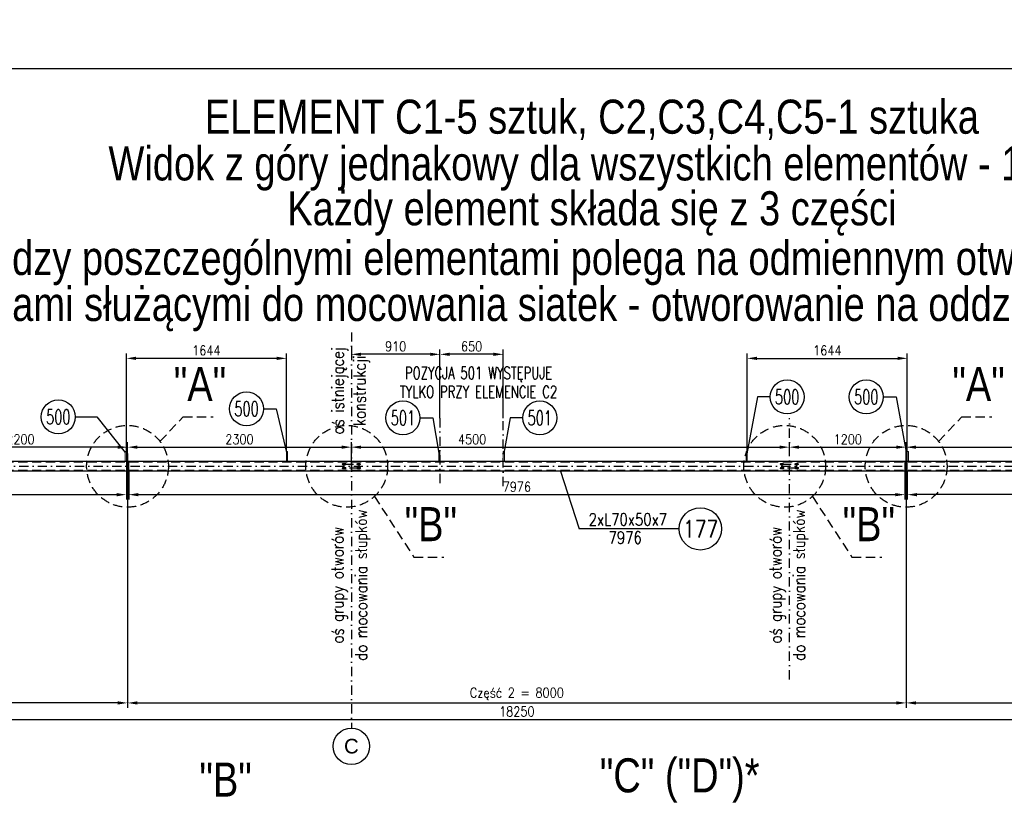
# Model space of a CAD drawing. Header units: millimetres. Extents: x -34919 to 306996, y -293018 to -145733.
# Tile 143 of 256: x 70271 to 72295, y -194748 to -193117. Entities that reach past the tile are written whole.
import ezdxf
from ezdxf.enums import TextEntityAlignment as Align

# ---------------------------------------------------------------- set-up
doc = ezdxf.new("R2010")
doc.units = ezdxf.units.MM
doc.header["$LTSCALE"] = 3
doc.linetypes.add('DASHDOT', pattern=[25.4, 12.7, -6.35, 0, -6.35])
doc.linetypes.add('HIDDEN', pattern=[9.525, 6.35, -3.175])
for name, color, linetype in [('0_18', 4, 'Continuous'), ('CIENKA', 4, 'Continuous'), ('K-wypełnienia', 8, 'Continuous'), ('poziome 1', 7, 'Continuous'), ('Prz', 5, 'Continuous'), ('slupki', 7, 'Continuous'), ('stezenia', 4, 'Continuous')]:
    doc.layers.add(name, color=color, linetype=linetype)
doc.layers.add('OPISY', color=2, linetype='Continuous', lineweight=13)
doc.layers.add('SIATKA', color=5, linetype='Continuous', lineweight=18)
doc.styles.add('ARIAL', font='arial.ttf', dxfattribs={"width": 0.7, "height": 300})
doc.styles.add('NOVE3', font='romans.shx', dxfattribs={"width": 0.7})
doc.styles.add('R20', font='romans.shx', dxfattribs={"width": 0.85})
doc.styles.add('R50', font='romans.shx', dxfattribs={"width": 0.85, "height": 50})
doc.styles.add('ROMANS', font='romans.shx')
doc.styles.get("Standard").update_dxf_attribs({"font": 'arial.ttf', "height": 25})
doc.styles.add('WYMIARY', font='ROMANS.shx', dxfattribs={"width": 0.75, "oblique": 15})
doc.dimstyles.new('Skala 1_10_50', dxfattribs={"dimscale": 10, "dimtxt": 2, "dimasz": 2, "dimexe": 1, "dimexo": 0, "dimtad": 1, "dimdec": 0, "dimlfac": 5, "dimdsep": 46, "dimtxsty": 'R20', "dimcen": 0, "dimclrd": 4, "dimclre": 4, "dimclrt": 3, "dimadec": 0, "dimazin": 0, "dimtfac": 1, "dimtdec": 0, "dimtix": 1, "dimtmove": 0, "dimatfit": 2, "dimfxl": 1, "dimtolj": 1, "dimtzin": 0, "dimarcsym": 0})

# ---------------------------------------------------------------- blocks, each defined once
blk = doc.blocks.new('A$C1702099F')
at = {"color": 6}
for p, q in [((13, 6.5), (-13, 6.5)), ((13, -6.5), (-13, -6.5))]:
    blk.add_line(p, q, dxfattribs=at)
for centre, start, end in [((-13, 0), 90, 270), ((13, 0), 270, 90)]:
    blk.add_arc(centre, 6.5, start, end, dxfattribs=at)
blk = doc.blocks.new('*D1495')
at = {"layer": 'Defpoints', "color": 0, "transparency": 16777216}
for p in [(70493, -194008.4), (69468, -194024.4), (69468, -194521.1)]:
    blk.add_point(p, dxfattribs=at)
at = {"layer": 'stezenia', "color": 4, "lineweight": -2, "transparency": 16777216}
for p, q in [((70493, -194008.4), (70493, -194531.1)), ((69468, -194024.4), (69468, -194531.1)), ((70473, -194521.1), (69488, -194521.1))]:
    blk.add_line(p, q, dxfattribs=at)
at = {"layer": 'stezenia', "color": 4, "transparency": 16777216}
for points in [[(69488, -194517.8), (69488, -194524.4), (69468, -194521.1)], [(70473, -194517.8), (70473, -194524.4), (70493, -194521.1)]]:
    blk.add_solid(points, dxfattribs=at)
at = {"layer": 'stezenia', "color": 3, "transparency": 16777216, "insert": (69980.5, -194502.5), "char_height": 20, "attachment_point": 5, "style": 'R20'}
blk.add_mtext('\\A1;Część 1 = 5125', dxfattribs=at)
blk = doc.blocks.new('*D1496')
at = {"layer": 'Defpoints', "color": 0, "transparency": 16777216}
for p in [(70493, -194008.4), (72093, -194008.4, 0), (72093, -194521.1)]:
    blk.add_point(p, dxfattribs=at)
at = {"layer": 'stezenia', "color": 4, "lineweight": -2, "transparency": 16777216}
for p, q in [((70493, -194008.4), (70493, -194531.1)), ((72093, -194008.4), (72093, -194531.1)), ((70513, -194521.1), (72073, -194521.1))]:
    blk.add_line(p, q, dxfattribs=at)
at = {"layer": 'stezenia', "color": 4, "transparency": 16777216}
for points in [[(70513, -194517.8), (70513, -194524.4), (70493, -194521.1)], [(72073, -194517.8), (72073, -194524.4), (72093, -194521.1)]]:
    blk.add_solid(points, dxfattribs=at)
at = {"layer": 'stezenia', "color": 3, "transparency": 16777216, "insert": (71293, -194502.5), "char_height": 20, "attachment_point": 5, "style": 'R20'}
blk.add_mtext('\\A1;Część 2 = 8000', dxfattribs=at)
blk = doc.blocks.new('*D1605')
at = {"layer": 'Defpoints', "color": 0, "transparency": 16777216}
for p in [(72093, -194008.4, 0), (73118, -194024.4, 0), (73118, -194521.1)]:
    blk.add_point(p, dxfattribs=at)
at = {"layer": 'stezenia', "color": 4, "lineweight": -2, "transparency": 16777216}
for p, q in [((72093, -194008.4), (72093, -194531.1)), ((73118, -194024.4), (73118, -194531.1)), ((72113, -194521.1), (73098, -194521.1))]:
    blk.add_line(p, q, dxfattribs=at)
at = {"layer": 'stezenia', "color": 4, "transparency": 16777216}
for points in [[(72113, -194517.8), (72113, -194524.4), (72093, -194521.1)], [(73098, -194517.8), (73098, -194524.4), (73118, -194521.1)]]:
    blk.add_solid(points, dxfattribs=at)
at = {"layer": 'stezenia', "color": 3, "transparency": 16777216, "insert": (72605.5, -194502.5), "char_height": 20, "attachment_point": 5, "style": 'R20'}
blk.add_mtext('\\A1;Część 3 = 5125', dxfattribs=at)
blk = doc.blocks.new('*D1606')
at = {"layer": 'Defpoints', "color": 0, "transparency": 16777216}
for p in [(70053, -193995.5), (70053, -194015.5, 0), (70493, -194008.4)]:
    blk.add_point(p, dxfattribs=at)
at = {"layer": 'stezenia', "color": 4, "lineweight": -2, "transparency": 16777216}
for p, q in [((70053, -194015.5), (70053, -193985.5)), ((70473, -193995.5), (70073, -193995.5)), ((70493, -194008.4), (70493, -193985.5))]:
    blk.add_line(p, q, dxfattribs=at)
at = {"layer": 'stezenia', "color": 4, "transparency": 16777216}
for points in [[(70073, -193992.2), (70073, -193998.8), (70053, -193995.5)], [(70473, -193992.2), (70473, -193998.8), (70493, -193995.5)]]:
    blk.add_solid(points, dxfattribs=at)
at = {"layer": 'stezenia', "color": 3, "transparency": 16777216, "insert": (70273, -193979.3), "char_height": 20, "attachment_point": 5, "style": 'R20'}
blk.add_mtext('\\A1;2200', dxfattribs=at)
blk = doc.blocks.new('*D1607')
at = {"layer": 'Defpoints', "color": 0, "transparency": 16777216}
for p in [(70953, -193995.5), (70493, -194008.4), (70953, -194042.2)]:
    blk.add_point(p, dxfattribs=at)
at = {"layer": 'stezenia', "color": 4, "lineweight": -2, "transparency": 16777216}
for p, q in [((70493, -194008.4), (70493, -193985.5)), ((70513, -193995.5), (70933, -193995.5)), ((70953, -194042.2), (70953, -193985.5))]:
    blk.add_line(p, q, dxfattribs=at)
at = {"layer": 'stezenia', "color": 4, "transparency": 16777216}
for points in [[(70513, -193992.2), (70513, -193998.8), (70493, -193995.5)], [(70933, -193992.2), (70933, -193998.8), (70953, -193995.5)]]:
    blk.add_solid(points, dxfattribs=at)
at = {"layer": 'stezenia', "color": 3, "transparency": 16777216, "insert": (70723, -193979.3), "char_height": 20, "attachment_point": 5, "style": 'R20'}
blk.add_mtext('\\A1;2300', dxfattribs=at)
blk = doc.blocks.new('*D1608')
at = {"layer": 'Defpoints', "color": 0, "transparency": 16777216}
for p in [(71853, -193995.5, 0), (71853, -193999.9, 0), (70953, -194042.2, 0)]:
    blk.add_point(p, dxfattribs=at)
at = {"layer": 'stezenia', "color": 4, "lineweight": -2, "transparency": 16777216}
for p, q in [((70953, -194042.2, 0), (70953, -193985.5, 0)), ((70973, -193995.5, 0), (71833, -193995.5, 0)), ((71853, -193999.9, 0), (71853, -193985.5, 0))]:
    blk.add_line(p, q, dxfattribs=at)
at = {"layer": 'stezenia', "color": 4, "transparency": 16777216}
for points in [[(70973, -193992.2, 0), (70973, -193998.8, 0), (70953, -193995.5, 0)], [(71833, -193992.2, 0), (71833, -193998.8, 0), (71853, -193995.5, 0)]]:
    blk.add_solid(points, dxfattribs=at)
at = {"layer": 'stezenia', "color": 3, "transparency": 16777216, "insert": (71201.1, -193979.3, 0), "char_height": 20, "attachment_point": 5, "style": 'R20'}
blk.add_mtext('\\A1;4500', dxfattribs=at)
blk = doc.blocks.new('*D1609')
at = {"layer": 'Defpoints', "color": 0, "transparency": 16777216}
for p in [(72093, -193995.5, 0), (71853, -193999.9, 0), (72093, -194008.4, 0)]:
    blk.add_point(p, dxfattribs=at)
at = {"layer": 'stezenia', "color": 4, "lineweight": -2, "transparency": 16777216}
for p, q in [((71853, -193999.9, 0), (71853, -193985.5, 0)), ((71873, -193995.5, 0), (72073, -193995.5, 0)), ((72093, -194008.4, 0), (72093, -193985.5, 0))]:
    blk.add_line(p, q, dxfattribs=at)
at = {"layer": 'stezenia', "color": 4, "transparency": 16777216}
for points in [[(71873, -193992.2, 0), (71873, -193998.8, 0), (71853, -193995.5, 0)], [(72073, -193992.2, 0), (72073, -193998.8, 0), (72093, -193995.5, 0)]]:
    blk.add_solid(points, dxfattribs=at)
at = {"layer": 'stezenia', "color": 3, "transparency": 16777216, "insert": (71973, -193979.3, 0), "char_height": 20, "attachment_point": 5, "style": 'R20'}
blk.add_mtext('\\A1;1200', dxfattribs=at)
blk = doc.blocks.new('*D1610')
at = {"layer": 'Defpoints', "color": 0, "transparency": 16777216}
for p in [(72753, -193995.5), (72093, -194008.4), (72753, -194042.5)]:
    blk.add_point(p, dxfattribs=at)
at = {"layer": 'stezenia', "color": 4, "lineweight": -2, "transparency": 16777216}
for p, q in [((72093, -194008.4), (72093, -193985.5)), ((72113, -193995.5), (72733, -193995.5)), ((72753, -194042.5), (72753, -193985.5))]:
    blk.add_line(p, q, dxfattribs=at)
at = {"layer": 'stezenia', "color": 4, "transparency": 16777216}
for points in [[(72113, -193992.2), (72113, -193998.8), (72093, -193995.5)], [(72733, -193992.2), (72733, -193998.8), (72753, -193995.5)]]:
    blk.add_solid(points, dxfattribs=at)
at = {"layer": 'stezenia', "color": 3, "transparency": 16777216, "insert": (72423, -193979.3), "char_height": 20, "attachment_point": 5, "style": 'R20'}
blk.add_mtext('\\A1;3300', dxfattribs=at)
blk = doc.blocks.new('*D1611')
at = {"layer": 'Defpoints', "color": 0, "transparency": 16777216}
for p in [(69468, -194044.4, 0), (70490.6, -194044.4, 0), (70490.6, -194093.1)]:
    blk.add_point(p, dxfattribs=at)
at = {"layer": 'stezenia', "color": 4, "lineweight": -2, "transparency": 16777216}
for p, q in [((69468, -194044.4), (69468, -194103.1)), ((70490.6, -194044.4), (70490.6, -194103.1)), ((69488, -194093.1), (70470.6, -194093.1))]:
    blk.add_line(p, q, dxfattribs=at)
at = {"layer": 'stezenia', "color": 4, "transparency": 16777216}
for points in [[(69488, -194089.8), (69488, -194096.5), (69468, -194093.1)], [(70470.6, -194089.8), (70470.6, -194096.5), (70490.6, -194093.1)]]:
    blk.add_solid(points, dxfattribs=at)
at = {"layer": 'stezenia', "color": 3, "transparency": 16777216, "insert": (69979.3, -194076.9), "char_height": 20, "attachment_point": 5, "style": 'R20'}
blk.add_mtext('\\A1;5113', dxfattribs=at)
blk = doc.blocks.new('*D1612')
at = {"layer": 'Defpoints', "color": 0, "transparency": 16777216}
for p in [(70495.4, -194044.4, 0), (72090.6, -194044.4, 0), (72090.6, -194093.1)]:
    blk.add_point(p, dxfattribs=at)
at = {"layer": 'stezenia', "color": 4, "lineweight": -2, "transparency": 16777216}
for p, q in [((70495.4, -194044.4), (70495.4, -194103.1)), ((72090.6, -194044.4), (72090.6, -194103.1)), ((70515.4, -194093.1), (72070.6, -194093.1))]:
    blk.add_line(p, q, dxfattribs=at)
at = {"layer": 'stezenia', "color": 4, "transparency": 16777216}
for points in [[(70515.4, -194089.8), (70515.4, -194096.5), (70495.4, -194093.1)], [(72070.6, -194089.8), (72070.6, -194096.5), (72090.6, -194093.1)]]:
    blk.add_solid(points, dxfattribs=at)
at = {"layer": 'stezenia', "color": 3, "transparency": 16777216, "insert": (71293, -194076.9), "char_height": 20, "attachment_point": 5, "style": 'R20'}
blk.add_mtext('\\A1;7976', dxfattribs=at)
blk = doc.blocks.new('*D1613')
at = {"layer": 'Defpoints', "color": 0, "transparency": 16777216}
for p in [(72095.4, -194044.4, 0), (73118, -194044.4), (72095.4, -194093.1)]:
    blk.add_point(p, dxfattribs=at)
at = {"layer": 'stezenia', "color": 4, "lineweight": -2, "transparency": 16777216}
for p, q in [((72095.4, -194044.4), (72095.4, -194103.1)), ((73118, -194044.4), (73118, -194103.1)), ((73098, -194093.1), (72115.4, -194093.1))]:
    blk.add_line(p, q, dxfattribs=at)
at = {"layer": 'stezenia', "color": 4, "transparency": 16777216}
for points in [[(72115.4, -194089.8), (72115.4, -194096.5), (72095.4, -194093.1)], [(73098, -194089.8), (73098, -194096.5), (73118, -194093.1)]]:
    blk.add_solid(points, dxfattribs=at)
at = {"layer": 'stezenia', "color": 3, "transparency": 16777216, "insert": (72606.7, -194076.9), "char_height": 20, "attachment_point": 5, "style": 'R20'}
blk.add_mtext('\\A1;5113', dxfattribs=at)
blk = doc.blocks.new('*D1533')
at = {"layer": 'Defpoints', "color": 0, "transparency": 16777216}
for p in [(69468, -194428.2), (73118, -194428.2), (73118, -194554.9)]:
    blk.add_point(p, dxfattribs=at)
at = {"layer": 'stezenia', "color": 4, "lineweight": -2, "transparency": 16777216}
for p, q in [((69468, -194428.2), (69468, -194564.9)), ((73118, -194428.2), (73118, -194564.9)), ((69488, -194554.9), (73098, -194554.9))]:
    blk.add_line(p, q, dxfattribs=at)
at = {"layer": 'stezenia', "color": 4, "transparency": 16777216}
for points in [[(69488, -194551.6), (69488, -194558.3), (69468, -194554.9)], [(73098, -194551.6), (73098, -194558.3), (73118, -194554.9)]]:
    blk.add_solid(points, dxfattribs=at)
at = {"layer": 'stezenia', "color": 3, "transparency": 16777216, "insert": (71293, -194538.7), "char_height": 20, "attachment_point": 5, "style": 'R20'}
blk.add_mtext('\\A1;18250', dxfattribs=at)
blk = doc.blocks.new('*D1938')
at = {"layer": 'Defpoints', "color": 0, "transparency": 16777216}
for p in [(70490.6, -193813), (70490.6, -194004.4, 0), (70819.5, -194004.4, 0)]:
    blk.add_point(p, dxfattribs=at)
at = {"layer": 'stezenia', "color": 4, "lineweight": -2, "transparency": 16777216}
for p, q in [((70490.6, -194004.4), (70490.6, -193803)), ((70799.5, -193813), (70510.6, -193813)), ((70819.5, -194004.4), (70819.5, -193803))]:
    blk.add_line(p, q, dxfattribs=at)
at = {"layer": 'stezenia', "color": 4, "transparency": 16777216}
for points in [[(70510.6, -193809.6), (70510.6, -193816.3), (70490.6, -193813)], [(70799.5, -193809.6), (70799.5, -193816.3), (70819.5, -193813)]]:
    blk.add_solid(points, dxfattribs=at)
at = {"layer": 'stezenia', "color": 3, "transparency": 16777216, "insert": (70655, -193796.7), "char_height": 20, "attachment_point": 5, "style": 'R20'}
blk.add_mtext('\\A1;1644', dxfattribs=at)
blk = doc.blocks.new('*D1939')
at = {"layer": 'Defpoints', "color": 0, "transparency": 16777216}
for p in [(72095.4, -193813), (71766.5, -194004.4, 0), (72095.4, -194004.4, 0)]:
    blk.add_point(p, dxfattribs=at)
at = {"layer": 'stezenia', "color": 4, "lineweight": -2, "transparency": 16777216}
for p, q in [((71766.5, -194004.4), (71766.5, -193803)), ((71786.5, -193813), (72075.4, -193813)), ((72095.4, -194004.4), (72095.4, -193803))]:
    blk.add_line(p, q, dxfattribs=at)
at = {"layer": 'stezenia', "color": 4, "transparency": 16777216}
for points in [[(71786.5, -193809.6), (71786.5, -193816.3), (71766.5, -193813)], [(72075.4, -193809.6), (72075.4, -193816.3), (72095.4, -193813)]]:
    blk.add_solid(points, dxfattribs=at)
at = {"layer": 'stezenia', "color": 3, "transparency": 16777216, "insert": (71931, -193796.7), "char_height": 20, "attachment_point": 5, "style": 'R20'}
blk.add_mtext('\\A1;1644', dxfattribs=at)
blk = doc.blocks.new('*D1943')
at = {"layer": 'Defpoints', "color": 0, "transparency": 16777216}
for p in [(71135, -193804.7), (71135, -193935.7, 0), (71265, -193935.7, 0)]:
    blk.add_point(p, dxfattribs=at)
at = {"layer": 'stezenia', "color": 4, "lineweight": -2, "transparency": 16777216}
for p, q in [((71135, -193935.7), (71135, -193794.7)), ((71245, -193804.7), (71155, -193804.7)), ((71265, -193935.7), (71265, -193794.7))]:
    blk.add_line(p, q, dxfattribs=at)
at = {"layer": 'stezenia', "color": 4, "transparency": 16777216}
for points in [[(71155, -193801.3), (71155, -193808), (71135, -193804.7)], [(71245, -193801.3), (71245, -193808), (71265, -193804.7)]]:
    blk.add_solid(points, dxfattribs=at)
at = {"layer": 'stezenia', "color": 3, "transparency": 16777216, "insert": (71200, -193788.4), "char_height": 20, "attachment_point": 5, "style": 'R20'}
blk.add_mtext('\\A1;650', dxfattribs=at)
blk = doc.blocks.new('*D1944')
at = {"layer": 'Defpoints', "color": 0, "transparency": 16777216}
for p in [(70953, -193788, 0), (70953, -193804.7), (71135, -193935.7, 0)]:
    blk.add_point(p, dxfattribs=at)
at = {"layer": 'stezenia', "color": 4, "lineweight": -2, "transparency": 16777216}
for p, q in [((70953, -193788), (70953, -193814.7)), ((71115, -193804.7), (70973, -193804.7)), ((71135, -193935.7), (71135, -193794.7))]:
    blk.add_line(p, q, dxfattribs=at)
at = {"layer": 'stezenia', "color": 4, "transparency": 16777216}
for points in [[(70973, -193801.3), (70973, -193808), (70953, -193804.7)], [(71115, -193801.3), (71115, -193808), (71135, -193804.7)]]:
    blk.add_solid(points, dxfattribs=at)
at = {"layer": 'stezenia', "color": 3, "transparency": 16777216, "insert": (71044, -193788.4), "char_height": 20, "attachment_point": 5, "style": 'R20'}
blk.add_mtext('\\A1;910', dxfattribs=at)

msp = doc.modelspace()

# ---------------------------------------------------------------- linework, layer by layer
at = {"color": 5}
for p, q in [((70492.992, -194061.288, 0), (70492.992, -194008.364, 0)), ((72092.992, -194061.288, 0), (72092.992, -194008.364, 0))]:
    msp.add_line(p, q, dxfattribs=at)
for p, q in [((70935.954, -194030.441, 0), (70940.03, -194030.441, 0)), ((70937.992, -194040.479, 0), (70937.992, -194036.402, 0)), ((70970.03, -194030.441, 0), (70965.954, -194030.441, 0)), ((70967.992, -194040.479, 0), (70967.992, -194036.402, 0)), ((71835.954, -194030.441, 0), (71840.03, -194030.441, 0)), ((71837.992, -194040.479, 0), (71837.992, -194036.402, 0)), ((71870.03, -194030.441, 0), (71865.954, -194030.441, 0)), ((71867.992, -194040.479, 0), (71867.992, -194036.402, 0)), ((70935.954, -194038.441, 0), (70940.03, -194038.441, 0)), ((70970.03, -194038.441, 0), (70965.954, -194038.441, 0)), ((71835.954, -194038.441, 0), (71840.03, -194038.441, 0)), ((71870.03, -194038.441, 0), (71865.954, -194038.441, 0))]:
    msp.add_line(p, q)
at = {"color": 4}
msp.add_line((71626.53, -194163.42, 0), (71421.16, -194163.42, 0), dxfattribs=at)
for centre in [(71848.469, -193892.318), (72011.025, -193892.318), (70737.515, -193916.663), (70350.707, -193933.4), (71058.949, -193935.424), (71340.146, -193935.424)]:
    msp.add_circle(centre, 35, dxfattribs=at)
for centre, radius in [((70937.992, -194030.441, 0), 1.3), ((70937.992, -194038.441, 0), 1.3), ((70967.992, -194030.441, 0), 1.3), ((70967.992, -194038.441, 0), 1.3), ((71837.992, -194030.441, 0), 1.3), ((71837.992, -194038.441, 0), 1.3), ((71867.992, -194030.441, 0), 1.3), ((71867.992, -194038.441, 0), 1.3), ((70952.992, -194610.121, 0), 37.5)]:
    msp.add_circle(centre, radius)
at = {"layer": '0_18'}
msp.add_line((71382.251, -194043.041, 0), (71421.16, -194163.42, 0), dxfattribs=at)
at = {"layer": 'CIENKA', "linetype": 'Continuous'}
for p, q in [((71813.469, -193892.318), (71787.326, -193892.318)), ((72046.025, -193892.318), (72072.168, -193892.318)), ((70385.707, -193933.4), (70429.911, -193933.4)), ((70772.515, -193916.663), (70798.658, -193916.663)), ((71093.949, -193935.424), (71120.092, -193935.424)), ((71305.146, -193935.424), (71279.003, -193935.424))]:
    msp.add_line(p, q, dxfattribs=at)
at = {"layer": 'CIENKA', "linetype": 'Continuous', "flags": 128}
for points in [[(71787.326, -193892.318), (71765.684, -194009.255)], [(72072.168, -193892.318), (72093.81, -194009.255)], [(70429.911, -193933.4), (70488.192, -194006.212)], [(70798.658, -193916.663), (70820.3, -194009.255)]]:
    msp.add_lwpolyline(points, dxfattribs=at)
at = {"layer": 'CIENKA', "linetype": 'Continuous', "elevation": 0, "flags": 128}
for points in [[(71120.092, -193935.424), (71132.521, -194007.872)], [(71279.003, -193935.424), (71266.574, -194007.872)]]:
    msp.add_lwpolyline(points, dxfattribs=at)
at = {"layer": 'K-wypełnienia', "color": 1, "linetype": 'Continuous'}
msp.add_circle((71670.096, -194163.42, 0), 43.566, dxfattribs=at)
at = {"layer": 'poziome 1', "color": 3, "linetype": 'HIDDEN'}
for p, q in [((70559.678, -193983.718, 0), (70607.121, -193933.415, 0)), ((70607.121, -193933.415, 0), (70668.778, -193933.415, 0)), ((72159.678, -193983.718, 0), (72207.121, -193933.415, 0)), ((72207.121, -193933.415, 0), (72268.778, -193933.415, 0)), ((71000.154, -194096.857, 0), (71081.5, -194221.229, 0)), ((71900.215, -194096.857, 0), (71981.56, -194221.229, 0)), ((71081.5, -194221.229, 0), (71143.157, -194221.229, 0)), ((71981.56, -194221.229, 0), (72043.218, -194221.229, 0))]:
    msp.add_line(p, q, dxfattribs=at)
at = {"layer": 'poziome 1', "color": 3}
for p, q in [((69467.992, -194024.441, 0), (73117.992, -194024.441, 0)), ((69467.992, -194044.441, 0), (73117.992, -194044.441, 0))]:
    msp.add_line(p, q, dxfattribs=at)
at = {"layer": 'poziome 1', "linetype": 'HIDDEN'}
for p, q in [((69467.992, -194025.841, 0), (73117.992, -194025.841, 0)), ((69467.992, -194043.041, 0), (73117.992, -194043.041, 0))]:
    msp.add_line(p, q, dxfattribs=at)
at = {"layer": 'poziome 1', "color": 3, "linetype": 'HIDDEN'}
for centre in [(70492.992, -194034.826, 0), (70943.487, -194034.826, 0), (71843.547, -194034.826, 0), (72092.992, -194034.826, 0)]:
    msp.add_circle(centre, 84.018, dxfattribs=at)
at = {"layer": 'Prz', "elevation": 0}
msp.add_lwpolyline([(73435.084, -196117.464), (69335.084, -196117.464), (69335.084, -193217.464), (73435.084, -193217.464)], close=True, dxfattribs=at)
at = {"layer": 'SIATKA', "color": 6, "elevation": 0}
for points in [[(70488.192, -194024.441), (70490.592, -194024.441), (70490.592, -194004.441), (70488.192, -194004.441)], [(70819.466, -194024.441), (70821.866, -194024.441), (70821.866, -194004.441), (70819.466, -194004.441)], [(71134.992, -194024.441), (71132.592, -194024.441), (71132.592, -194004.441), (71134.992, -194004.441)], [(71267.392, -194024.441), (71264.992, -194024.441), (71264.992, -194004.441), (71267.392, -194004.441)], [(71766.518, -194024.441), (71764.118, -194024.441), (71764.118, -194004.441), (71766.518, -194004.441)], [(72097.792, -194024.441), (72095.392, -194024.441), (72095.392, -194004.441), (72097.792, -194004.441)], [(70490.592, -194044.441), (70492.992, -194044.441), (70492.992, -194024.441), (70490.592, -194024.441)], [(70495.392, -194044.441), (70492.992, -194044.441), (70492.992, -194024.441), (70495.392, -194024.441)], [(72090.592, -194044.441), (72092.992, -194044.441), (72092.992, -194024.441), (72090.592, -194024.441)], [(72095.392, -194044.441), (72092.992, -194044.441), (72092.992, -194024.441), (72095.392, -194024.441)]]:
    msp.add_lwpolyline(points, close=True, dxfattribs=at)
at = {"layer": 'slupki', "color": 4, "linetype": 'DASHDOT', "ltscale": 0.5}
for p, q in [((70952.992, -193759.604, 0), (70952.992, -194572.621, 0)), ((71134.992, -193935.741, 0), (71134.992, -194075.444, 0)), ((71264.992, -194075.444, 0), (71264.992, -193935.741, 0)), ((71852.992, -194472.621, 0), (71852.992, -193935.741, 0)), ((69467.992, -194034.441, 0), (73117.992, -194034.441, 0))]:
    msp.add_line(p, q, dxfattribs=at)
at = {"layer": 'slupki', "color": 4, "linetype": 'DASHDOT', "ltscale": 0.5, "elevation": 0}
for points in [[(70937.992, -194030.441), (70967.992, -194030.441), (70967.992, -194038.441), (70937.992, -194038.441)], [(71837.992, -194030.441), (71867.992, -194030.441), (71867.992, -194038.441), (71837.992, -194038.441)]]:
    msp.add_lwpolyline(points, close=True, dxfattribs=at)

# ---------------------------------------------------------------- block references
at = {"layer": 'SIATKA', "color": 3, "xscale": 0.2, "yscale": 0.2, "zscale": 0.2}
for p in [(70937.992, -194030.441, 0), (70937.992, -194038.441, 0), (70967.992, -194030.441, 0), (70967.992, -194038.441, 0), (71837.992, -194030.441, 0), (71837.992, -194038.441, 0), (71867.992, -194030.441, 0), (71867.992, -194038.441, 0)]:
    msp.add_blockref('A$C1702099F', p, dxfattribs=at)

# ---------------------------------------------------------------- texts
at = {"color": 3, "style": 'WYMIARY', "width": 0.65}
for s, p in [('500', (71848.469, -193892.318)), ('500', (72011.025, -193892.318)), ('500', (70350.707, -193933.4)), ('500', (70737.515, -193916.663)), ('501', (71058.949, -193935.424)), ('501', (71340.146, -193935.424))]:
    msp.add_text(s, height=30, dxfattribs=at).set_placement(p, align=Align.MIDDLE)
at = {"color": 20, "insert": (33837.901, -182331.101), "char_height": 300, "width": 16331.01415, "attachment_point": 1, "style": 'NOVE3'}
msp.add_mtext('{\\C1;Wytyczne montażowe\\P\\H0.83333x;\\C3;Podczas montażu należy bezwzględnie przestrzegać dopuszczalnych tolerancji z uwagi na ścisłe dopasowanie elementów amortyzujących ugięcia dźwigarów przekrycia auli.\\P\\H1.2x;\\C1;\\PZabezpieczenia antykorozyjne.\\C256;\\P\\H0.83333x;\\C3;Wszystkie elementy stalowe konstrukcji należy poddać ocynkowaniu ogniowemu.\\PKonstrukcje przeznaczone do cynkowania ogniowego powinny odpowiadać następującym warunkom:\\P\\pl900;^I1. Spoiny powinny być wykonane metodą półautomatyczną w osłonie gazów ochronnych. Nie zaleca się spawania elektrodą otuloną, ze względu na złą jakość powłoki cynkowej na spoinach.\\P^I2. Powierzchnia konstrukcji powinna być wolna od: zawalcowań, zgorzelin, odprysków po spawaniu, ostrych krawędzi, zanieczyszczeń farbami, olejami, emulsjami oraz innymi materiałami stosowanymi przy trasowaniu, znakowaniu, spawaniu, wierceniu itp. W przypadku spawania elektrodą należy dokładnie usunąć otulinę spawalniczą w celu zminimalizowania wad powłoki. Po ocynkowaniu uwydatnią się wady jakości powierzchni stali np. zawalcowania, rysy traserskie, zeszlifowania, pory, odpryski spawalnicze, wadliwe spoiny.\\P^I3. Elementy konstrukcyjne powinny posiadać odpowiednie otwory technologiczne do odpowietrzenia, swobodnego przepływu cynku zewnątrz i wewnątrz elementu oraz do podwieszenia (mogą być przyspawane uchwyty z blachy z otworami).\\P^I4. W przypadku powierzchni spawanych na zakładkę, spoina powinna być szczelna ze wszystkich stron (spawana na około), a nakładki szczelnie przylegać do konstrukcji. Przekroje skrzynkowe oraz powierzchnie nakładające się mogą powodować uszkodzenie konstrukcji - pękanie spoin.\\P^I5. Każdy element konstrukcyjny powinien składać się z jednego gatunku stali.\\P^I6. Konstrukcje nie powinny posiadać małych szczelin lub wnęk. Spoiny powinny być szczelne i zamknięte wokół elementu, ponieważ w przeciwnym przypadku mogą po cynkowaniu wylewać się z nich resztki topnika i kwasu pogarszając jakość powłoki (tzw. "krwawe wycieki").\\P^I7. Naddatek wymiarowy dla otworów pod śruby powinien wynosić 1 - 2 mm.\\PTermiczne oddziaływanie kąpieli cynkowej uwalnia w elementach naprężenia wewnętrzne, co może powodować odkształcenia. Szczególnie uwidacznia się to w elementach spawanych. Dotyczy to także dwuteowników spawanych, których odkształcenia po cynkowaniu mogą przekroczyć dopuszczalne normy, oraz nie usztywnionych arkuszy blach i otwartych kształtowników giętych.\\P\\C256;\\P\\pl0;\\H1.2x;\\C1;Malowanie konstrukcji.\\P\\H0.83333x;\\C3;Wszystkie elementy stalowe konstrukcji należy pomalować proszkowo na kolor RAL 9011}', dxfattribs=at)
at = {"insert": (70952.992, -194610.121, 0), "char_height": 30, "attachment_point": 5}
msp.add_mtext('\\A1;C', dxfattribs=at)
at = {"layer": 'K-wypełnienia', "color": 1, "linetype": 'Continuous', "style": 'ARIAL', "width": 0.8}
for s, p in [('ELEMENT C1-5 sztuk, C2,C3,C4,C5-1 sztuka', (71447.165, -193320.966, 0)), ('Widok z góry jednakowy dla wszystkich elementów - 1:50', (71447.165, -193420.408, 0)), ('Każdy element składa się z 3 części', (71447.165, -193512.775, 0)), ('Różnica pomiędzy poszczególnymi elementami polega na odmiennym otworowaniu ścianek profilu', (71447.165, -193614.86, 0)), ('otworami służącymi do mocowania siatek - otworowanie na oddzielnym rysunku', (71447.165, -193709.969, 0)), ('"A"', (70641.836, -193865.871, 0)), ('"A"', (72241.836, -193865.871, 0)), ('"B"', (71116.215, -194153.685, 0)), ('"B"', (72016.276, -194153.685, 0)), ('"B"', (70694.494, -194678.572, 0)), ('"C" ("D")*', (71627.663, -194678.572, 0))]:
    msp.add_text(s, height=70, dxfattribs=at).set_placement(p, align=Align.MIDDLE)
at = {"layer": 'OPISY', "style": 'R50', "width": 0.8}
for s, p in [('oś istniejącej', (70928.593, -193879.481, 0)), ('konstrukcji', (70973.277, -193879.481, 0)), ('do mocowania słupków', (70976.195, -194278.726, 0)), ('do mocowania słupków', (71876.195, -194278.726, 0)), ('oś grupy otworów', (70928.593, -194278.726, 0)), ('oś grupy otworów', (71828.593, -194278.726, 0))]:
    msp.add_text(s, height=25, rotation=90, dxfattribs=at).set_placement(p, align=Align.MIDDLE)
at = {"layer": 'OPISY', "color": 3, "style": 'ROMANS', "width": 0.7}
for s, p in [('POZYCJA 501 WYSTĘPUJE', (71214.25, -193855.479)), ('TYLKO PRZY ELEMENCIE C2', (71214.25, -193894.293))]:
    msp.add_text(s, height=25, dxfattribs=at).set_placement(p, align=Align.CENTER)
at = {"layer": 'OPISY', "style": 'R50', "width": 0.8}
for s, p in [('2xL70x50x7', (71521.055, -194144.071, 0)), ('7976', (71515.474, -194181.332, 0))]:
    msp.add_text(s, height=25, dxfattribs=at).set_placement(p, align=Align.MIDDLE)
at = {"layer": 'OPISY', "color": 2, "style": 'ROMANS', "width": 0.8}
msp.add_text('177', height=35, dxfattribs=at).set_placement((71670.607, -194163.429, 0), align=Align.MIDDLE)

# ---------------------------------------------------------------- dimensions: what is measured, and where the dimension line sits
at = {"layer": 'stezenia', "color": 3}
for base, p1, p2, picture, middle in [((70490.592, -193812.976), (70819.466, -194004.441, 0), (70490.592, -194004.441, 0), '*D1938', (70655.029, -193796.726)), ((70952.992, -193804.658), (71134.992, -193935.741, 0), (70952.992, -193788.049, 0), '*D1944', (71043.992, -193788.408)), ((71134.992, -193804.658), (71264.992, -193935.741, 0), (71134.992, -193935.741, 0), '*D1943', (71199.992, -193788.408)), ((70952.992, -193995.511, 0), (70492.992, -194008.364, 0), (70952.992, -194042.216, 0), '*D1607', (70722.992, -193979.261, 0)), ((72092.992, -193995.511, 0), (71852.992, -193999.866, 0), (72092.992, -194008.364, 0), '*D1609', (71972.992, -193979.261, 0)), ((72752.992, -193995.511, 0), (72092.992, -194008.364, 0), (72752.992, -194042.527, 0), '*D1610', (72422.992, -193979.261, 0)), ((73117.992, -194554.943, 0), (69467.992, -194428.218, 0), (73117.992, -194428.218, 0), '*D1533', (71292.992, -194538.693, 0))]:
    dim = msp.add_linear_dim(base=base, p1=p1, p2=p2, dimstyle='Skala 1_10_50', override={"dimtmove": 1}, dxfattribs=at)
    dim.commit()
    dim.dimension.update_dxf_attribs({"geometry": picture, "text_midpoint": middle})
dim = msp.add_linear_dim(base=(72095.392, -193812.976), p1=(71766.518, -194004.441, 0), p2=(72095.392, -194004.441, 0), angle=180, dimstyle='Skala 1_10_50', override={"dimtmove": 1}, dxfattribs=at)
dim.commit()
dim.dimension.update_dxf_attribs({"geometry": '*D1939', "text_midpoint": (71930.955, -193796.726)})
for base, p1, p2, picture, middle in [((70052.992, -193995.511, 0), (70492.992, -194008.364, 0), (70052.992, -194015.539, 0), '*D1606', (70272.992, -193979.261, 0)), ((70490.592, -194093.134, 0), (69467.992, -194044.441, 0), (70490.592, -194044.441, 0), '*D1611', (69979.292, -194076.884, 0)), ((72090.592, -194093.134, 0), (70495.392, -194044.441, 0), (72090.592, -194044.441, 0), '*D1612', (71292.992, -194076.884, 0)), ((72095.392, -194093.134, 0), (73117.992, -194044.441, 0), (72095.392, -194044.441, 0), '*D1613', (72606.692, -194076.884, 0))]:
    dim = msp.add_linear_dim(base=base, p1=p1, p2=p2, dimstyle='Skala 1_10_50', dxfattribs=at)
    dim.commit()
    dim.dimension.update_dxf_attribs({"geometry": picture, "text_midpoint": middle})
dim = msp.add_linear_dim(base=(71852.992, -193995.511, 0), p1=(70952.992, -194042.216, 0), p2=(71852.992, -193999.866, 0), dimstyle='Skala 1_10_50', override={"dimtmove": 1}, dxfattribs=at)
dim.commit()
dim.dimension.update_dxf_attribs({"geometry": '*D1608', "text_midpoint": (71201.105, -193995.511, 0), "dimtype": 160})
dim = msp.add_linear_dim(base=(69467.992, -194521.096, 0), p1=(70492.992, -194008.364, 0), p2=(69467.992, -194024.441, 0), text='Część 1 = <>', dimstyle='Skala 1_10_50', dxfattribs=at)
dim.commit()
dim.dimension.update_dxf_attribs({"geometry": '*D1495', "text_midpoint": (69980.492, -194502.465, 0)})
for base, p1, p2, text, picture, middle in [((72092.992, -194521.096, 0), (70492.992, -194008.364, 0), (72092.992, -194008.364, 0), 'Część 2 = <>', '*D1496', (71292.992, -194502.465, 0)), ((73117.992, -194521.096, 0), (72092.992, -194008.364, 0), (73117.992, -194024.441, 0), 'Część 3 = <>', '*D1605', (72605.492, -194502.465, 0))]:
    dim = msp.add_linear_dim(base=base, p1=p1, p2=p2, text=text, dimstyle='Skala 1_10_50', override={"dimtmove": 1}, dxfattribs=at)
    dim.commit()
    dim.dimension.update_dxf_attribs({"geometry": picture, "text_midpoint": middle})

doc.saveas('drawing.dxf')
